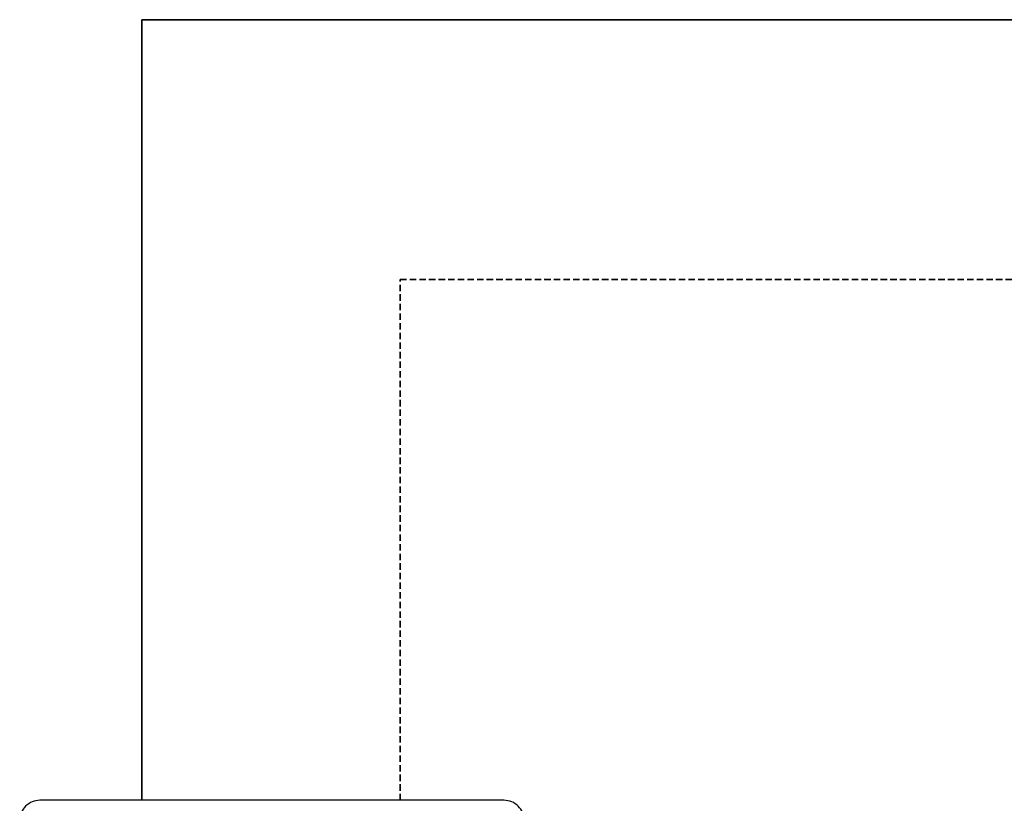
# Model space of a CAD drawing. Header units: millimetres. Extents: x -727 to 69715, y -15705 to 98123.
# Tile 164 of 256: x 38818 to 39306, y -8551 to -8162. Entities that reach past the tile are written whole.
import ezdxf

# ---------------------------------------------------------------- set-up
doc = ezdxf.new("R2010")
doc.units = ezdxf.units.MM
doc.linetypes.add('VERDECKT', pattern=[9.525, 6.35, -3.175])
doc.layers.add('UT_POTRUBI - PŘÍVOD', color=1, linetype='Continuous', lineweight=35)
doc.layers.add('UT_SCHÉMA_ZPÁTEČKA', color=172, linetype='VERDECKT', lineweight=35)

msp = doc.modelspace()

# ---------------------------------------------------------------- linework, layer by layer
at = {"color": 0, "lineweight": -2}
msp.add_lwpolyline([(38818.36, -8912.67), (38818.36, -8939.36, 0.414214), (38828.36, -8949.36), (39058.36, -8949.36, 0.414214), (39068.36, -8939.36), (39068.36, -8559.36, 0.414214), (39058.36, -8549.36), (38828.36, -8549.36, 0.414214), (38818.36, -8559.36), (38818.36, -8912.87)], format="xyb", dxfattribs=at)
at = {"layer": 'UT_POTRUBI - PŘÍVOD', "ltscale": 0.5}
for p, q in [((38878.82, -8549.36), (38878.82, -8162.41)), ((38878.82, -8162.41), (39959, -8162.41))]:
    msp.add_line(p, q, dxfattribs=at)
at = {"layer": 'UT_SCHÉMA_ZPÁTEČKA', "ltscale": 0.5}
for p, q in [((39006.91, -8549.36), (39006.91, -8291.2)), ((39006.91, -8291.2), (39850.43, -8291.2))]:
    msp.add_line(p, q, dxfattribs=at)

doc.saveas('drawing.dxf')
